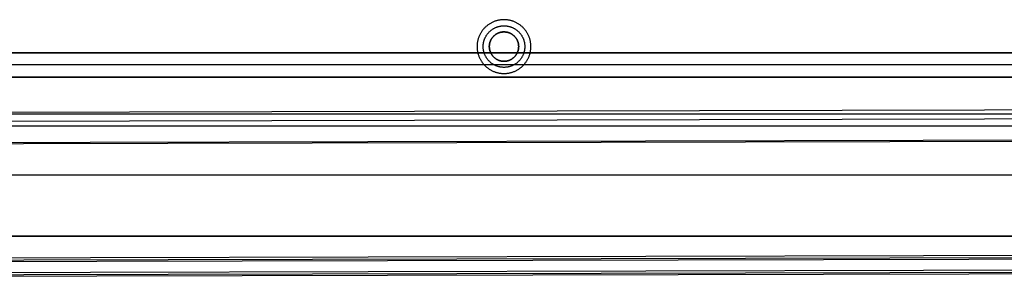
# Model space of a CAD drawing. Header units: millimetres. Extents: x -443 to 78, y -75 to 91.
# Tile 11 of 40: x -282 to -202, y -74 to -53. Entities that reach past the tile are written whole.
import ezdxf

# ---------------------------------------------------------------- set-up
doc = ezdxf.new("R2010")
doc.units = ezdxf.units.MM
doc.header["$MEASUREMENT"] = 0
doc.layers.add('Predefinito', color=5, linetype='Continuous')

msp = doc.modelspace()

# ---------------------------------------------------------------- linework, layer by layer
at = {"layer": 'Predefinito'}
for points in [[(-240.594, -55.336), (-240.594, -55.287), (-240.596, -55.238), (-240.599, -55.188), (-240.603, -55.138), (-240.608, -55.088), (-240.614, -55.037), (-240.622, -54.987), (-240.63, -54.936), (-240.641, -54.884), (-240.652, -54.833), (-240.665, -54.782), (-240.679, -54.731), (-240.694, -54.679), (-240.711, -54.628), (-240.729, -54.577), (-240.748, -54.526), (-240.769, -54.475), (-240.791, -54.425), (-240.815, -54.375), (-240.839, -54.325), (-240.866, -54.276), (-240.893, -54.228), (-240.922, -54.18), (-240.952, -54.132), (-240.984, -54.085), (-241.017, -54.039), (-241.051, -53.994), (-241.086, -53.949), (-241.122, -53.906), (-241.16, -53.863), (-241.198, -53.821), (-241.238, -53.78), (-241.279, -53.741), (-241.321, -53.702), (-241.363, -53.664), (-241.407, -53.628), (-241.452, -53.593), (-241.497, -53.559), (-241.543, -53.526), (-241.59, -53.494), (-241.637, -53.464), (-241.685, -53.435), (-241.734, -53.408), (-241.783, -53.382), (-241.833, -53.357), (-241.883, -53.333), (-241.933, -53.311), (-241.984, -53.29), (-242.035, -53.271), (-242.086, -53.253), (-242.137, -53.236), (-242.188, -53.221), (-242.24, -53.207), (-242.291, -53.194), (-242.342, -53.183), (-242.393, -53.173), (-242.444, -53.164), (-242.495, -53.156), (-242.546, -53.15), (-242.596, -53.145), (-242.646, -53.141), (-242.696, -53.138), (-242.745, -53.136), (-242.794, -53.136), (-242.843, -53.136), (-242.892, -53.138), (-242.941, -53.141), (-242.991, -53.145), (-243.042, -53.15), (-243.092, -53.156), (-243.143, -53.164), (-243.194, -53.173), (-243.245, -53.183), (-243.296, -53.194), (-243.348, -53.207), (-243.399, -53.221), (-243.45, -53.236), (-243.502, -53.253), (-243.553, -53.271), (-243.604, -53.29), (-243.654, -53.311), (-243.705, -53.333), (-243.755, -53.357), (-243.804, -53.382), (-243.853, -53.408), (-243.902, -53.435), (-243.95, -53.464), (-243.998, -53.494), (-244.044, -53.526), (-244.091, -53.559), (-244.136, -53.593), (-244.18, -53.628), (-244.224, -53.664), (-244.267, -53.702), (-244.309, -53.741), (-244.349, -53.78), (-244.389, -53.821), (-244.428, -53.863), (-244.465, -53.906), (-244.502, -53.949), (-244.537, -53.994), (-244.571, -54.039), (-244.604, -54.085), (-244.635, -54.132), (-244.665, -54.18), (-244.694, -54.228), (-244.722, -54.276), (-244.748, -54.325), (-244.773, -54.375), (-244.796, -54.425), (-244.818, -54.475), (-244.839, -54.526), (-244.859, -54.577), (-244.877, -54.628), (-244.893, -54.679), (-244.909, -54.731), (-244.923, -54.782), (-244.936, -54.833), (-244.947, -54.884), (-244.957, -54.936), (-244.966, -54.987), (-244.973, -55.037), (-244.98, -55.088), (-244.985, -55.138), (-244.989, -55.188), (-244.992, -55.238), (-244.993, -55.287), (-244.994, -55.336)], [(-244.494, -55.336), (-244.493, -55.298), (-244.492, -55.26), (-244.49, -55.222), (-244.487, -55.183), (-244.483, -55.144), (-244.478, -55.105), (-244.472, -55.066), (-244.465, -55.027), (-244.458, -54.987), (-244.449, -54.947), (-244.439, -54.908), (-244.428, -54.868), (-244.416, -54.828), (-244.403, -54.789), (-244.389, -54.749), (-244.374, -54.71), (-244.358, -54.671), (-244.341, -54.632), (-244.323, -54.593), (-244.304, -54.555), (-244.284, -54.517), (-244.262, -54.479), (-244.24, -54.442), (-244.217, -54.406), (-244.192, -54.369), (-244.167, -54.334), (-244.141, -54.299), (-244.114, -54.264), (-244.085, -54.231), (-244.056, -54.198), (-244.027, -54.165), (-243.996, -54.134), (-243.964, -54.103), (-243.932, -54.073), (-243.899, -54.044), (-243.865, -54.016), (-243.831, -53.989), (-243.796, -53.963), (-243.76, -53.937), (-243.724, -53.913), (-243.687, -53.89), (-243.65, -53.867), (-243.613, -53.846), (-243.575, -53.826), (-243.536, -53.807), (-243.498, -53.788), (-243.459, -53.771), (-243.419, -53.755), (-243.38, -53.74), (-243.341, -53.726), (-243.301, -53.713), (-243.261, -53.702), (-243.222, -53.691), (-243.182, -53.681), (-243.143, -53.672), (-243.103, -53.664), (-243.064, -53.657), (-243.024, -53.652), (-242.985, -53.647), (-242.946, -53.643), (-242.908, -53.64), (-242.87, -53.638), (-242.831, -53.636), (-242.794, -53.636), (-242.756, -53.636), (-242.718, -53.638), (-242.68, -53.64), (-242.641, -53.643), (-242.602, -53.647), (-242.563, -53.652), (-242.524, -53.657), (-242.484, -53.664), (-242.445, -53.672), (-242.405, -53.681), (-242.366, -53.691), (-242.326, -53.702), (-242.286, -53.713), (-242.247, -53.726), (-242.207, -53.74), (-242.168, -53.755), (-242.129, -53.771), (-242.09, -53.788), (-242.051, -53.807), (-242.013, -53.826), (-241.975, -53.846), (-241.937, -53.867), (-241.9, -53.89), (-241.863, -53.913), (-241.827, -53.937), (-241.792, -53.963), (-241.757, -53.989), (-241.722, -54.016), (-241.688, -54.044), (-241.655, -54.073), (-241.623, -54.103), (-241.592, -54.134), (-241.561, -54.165), (-241.531, -54.198), (-241.502, -54.231), (-241.474, -54.264), (-241.447, -54.299), (-241.42, -54.334), (-241.395, -54.369), (-241.371, -54.406), (-241.347, -54.442), (-241.325, -54.479), (-241.304, -54.517), (-241.284, -54.555), (-241.264, -54.593), (-241.246, -54.632), (-241.229, -54.671), (-241.213, -54.71), (-241.198, -54.749), (-241.184, -54.789), (-241.171, -54.828), (-241.159, -54.868), (-241.149, -54.908), (-241.139, -54.947), (-241.13, -54.987), (-241.122, -55.027), (-241.115, -55.066), (-241.109, -55.105), (-241.105, -55.144), (-241.101, -55.183), (-241.098, -55.222), (-241.095, -55.26), (-241.094, -55.298), (-241.094, -55.336)], [(-243.994, -55.336), (-243.993, -55.309), (-243.993, -55.282), (-243.991, -55.255), (-243.989, -55.228), (-243.986, -55.201), (-243.983, -55.173), (-243.978, -55.145), (-243.974, -55.118), (-243.968, -55.09), (-243.962, -55.062), (-243.955, -55.034), (-243.947, -55.006), (-243.939, -54.978), (-243.93, -54.95), (-243.92, -54.922), (-243.909, -54.894), (-243.898, -54.867), (-243.886, -54.839), (-243.873, -54.812), (-243.86, -54.785), (-243.845, -54.758), (-243.83, -54.731), (-243.815, -54.705), (-243.798, -54.679), (-243.781, -54.654), (-243.763, -54.629), (-243.745, -54.604), (-243.725, -54.58), (-243.705, -54.556), (-243.685, -54.532), (-243.664, -54.51), (-243.642, -54.487), (-243.62, -54.466), (-243.597, -54.445), (-243.574, -54.424), (-243.55, -54.404), (-243.526, -54.385), (-243.501, -54.367), (-243.476, -54.349), (-243.45, -54.331), (-243.424, -54.315), (-243.398, -54.299), (-243.372, -54.284), (-243.345, -54.27), (-243.318, -54.256), (-243.291, -54.244), (-243.263, -54.231), (-243.235, -54.22), (-243.208, -54.21), (-243.18, -54.2), (-243.152, -54.191), (-243.124, -54.182), (-243.096, -54.175), (-243.068, -54.168), (-243.04, -54.161), (-243.012, -54.156), (-242.984, -54.151), (-242.957, -54.147), (-242.929, -54.144), (-242.902, -54.141), (-242.874, -54.139), (-242.847, -54.137), (-242.82, -54.136), (-242.794, -54.136), (-242.767, -54.136), (-242.74, -54.137), (-242.713, -54.139), (-242.686, -54.141), (-242.658, -54.144), (-242.631, -54.147), (-242.603, -54.151), (-242.575, -54.156), (-242.547, -54.161), (-242.52, -54.168), (-242.492, -54.175), (-242.464, -54.182), (-242.436, -54.191), (-242.408, -54.2), (-242.38, -54.21), (-242.352, -54.22), (-242.324, -54.231), (-242.297, -54.244), (-242.27, -54.256), (-242.243, -54.27), (-242.216, -54.284), (-242.189, -54.299), (-242.163, -54.315), (-242.137, -54.331), (-242.112, -54.349), (-242.086, -54.367), (-242.062, -54.385), (-242.037, -54.404), (-242.014, -54.424), (-241.99, -54.445), (-241.967, -54.466), (-241.945, -54.487), (-241.924, -54.51), (-241.902, -54.532), (-241.882, -54.556), (-241.862, -54.58), (-241.843, -54.604), (-241.824, -54.629), (-241.806, -54.654), (-241.789, -54.679), (-241.773, -54.705), (-241.757, -54.731), (-241.742, -54.758), (-241.728, -54.785), (-241.714, -54.812), (-241.701, -54.839), (-241.689, -54.867), (-241.678, -54.894), (-241.667, -54.922), (-241.658, -54.95), (-241.648, -54.978), (-241.64, -55.006), (-241.632, -55.034), (-241.625, -55.062), (-241.619, -55.09), (-241.614, -55.118), (-241.609, -55.145), (-241.605, -55.173), (-241.601, -55.201), (-241.599, -55.228), (-241.596, -55.255), (-241.595, -55.282), (-241.594, -55.309), (-241.594, -55.336)], [(-241.594, -55.336), (-241.594, -55.309), (-241.595, -55.282), (-241.596, -55.255), (-241.599, -55.228), (-241.601, -55.201), (-241.605, -55.173), (-241.609, -55.145), (-241.614, -55.118), (-241.619, -55.09), (-241.625, -55.062), (-241.632, -55.034), (-241.64, -55.006), (-241.648, -54.978), (-241.658, -54.95), (-241.667, -54.922), (-241.678, -54.894), (-241.689, -54.867), (-241.701, -54.839), (-241.714, -54.812), (-241.728, -54.785), (-241.742, -54.758), (-241.757, -54.731), (-241.773, -54.705), (-241.789, -54.679), (-241.806, -54.654), (-241.824, -54.629), (-241.843, -54.604), (-241.862, -54.58), (-241.882, -54.556), (-241.902, -54.532), (-241.924, -54.51), (-241.945, -54.487), (-241.967, -54.466), (-241.99, -54.445), (-242.014, -54.424), (-242.037, -54.404), (-242.062, -54.385), (-242.086, -54.367), (-242.112, -54.349), (-242.137, -54.331), (-242.163, -54.315), (-242.189, -54.299), (-242.216, -54.284), (-242.243, -54.27), (-242.27, -54.256), (-242.297, -54.244), (-242.324, -54.231), (-242.352, -54.22), (-242.38, -54.21), (-242.408, -54.2), (-242.436, -54.191), (-242.464, -54.182), (-242.492, -54.175), (-242.52, -54.168), (-242.547, -54.161), (-242.575, -54.156), (-242.603, -54.151), (-242.631, -54.147), (-242.658, -54.144), (-242.686, -54.141), (-242.713, -54.139), (-242.74, -54.137), (-242.767, -54.136), (-242.794, -54.136), (-242.82, -54.136), (-242.847, -54.137), (-242.874, -54.139), (-242.902, -54.141), (-242.929, -54.144), (-242.957, -54.147), (-242.984, -54.151), (-243.012, -54.156), (-243.04, -54.161), (-243.068, -54.168), (-243.096, -54.175), (-243.124, -54.182), (-243.152, -54.191), (-243.18, -54.2), (-243.208, -54.21), (-243.235, -54.22), (-243.263, -54.231), (-243.291, -54.244), (-243.318, -54.256), (-243.345, -54.27), (-243.372, -54.284), (-243.398, -54.299), (-243.424, -54.315), (-243.45, -54.331), (-243.476, -54.349), (-243.501, -54.367), (-243.526, -54.385), (-243.55, -54.404), (-243.574, -54.424), (-243.597, -54.445), (-243.62, -54.466), (-243.642, -54.487), (-243.664, -54.51), (-243.685, -54.532), (-243.705, -54.556), (-243.725, -54.58), (-243.745, -54.604), (-243.763, -54.629), (-243.781, -54.654), (-243.798, -54.679), (-243.815, -54.705), (-243.83, -54.731), (-243.845, -54.758), (-243.86, -54.785), (-243.873, -54.812), (-243.886, -54.839), (-243.898, -54.867), (-243.909, -54.894), (-243.92, -54.922), (-243.93, -54.95), (-243.939, -54.978), (-243.947, -55.006), (-243.955, -55.034), (-243.962, -55.062), (-243.968, -55.09), (-243.974, -55.118), (-243.978, -55.145), (-243.983, -55.173), (-243.986, -55.201), (-243.989, -55.228), (-243.991, -55.255), (-243.993, -55.282), (-243.993, -55.309), (-243.994, -55.336)], [(-241.594, -55.336), (-241.594, -55.309), (-241.595, -55.282), (-241.596, -55.255), (-241.599, -55.228), (-241.601, -55.201), (-241.605, -55.173), (-241.609, -55.145), (-241.614, -55.118), (-241.619, -55.09), (-241.625, -55.062), (-241.632, -55.034), (-241.64, -55.006), (-241.648, -54.978), (-241.658, -54.95), (-241.667, -54.922), (-241.678, -54.894), (-241.689, -54.867), (-241.701, -54.839), (-241.714, -54.812), (-241.728, -54.785), (-241.742, -54.758), (-241.757, -54.731), (-241.773, -54.705), (-241.789, -54.679), (-241.806, -54.654), (-241.824, -54.629), (-241.843, -54.604), (-241.862, -54.58), (-241.882, -54.556), (-241.902, -54.532), (-241.924, -54.51), (-241.945, -54.487), (-241.967, -54.466), (-241.99, -54.445), (-242.014, -54.424), (-242.037, -54.404), (-242.062, -54.385), (-242.086, -54.367), (-242.112, -54.349), (-242.137, -54.331), (-242.163, -54.315), (-242.189, -54.299), (-242.216, -54.284), (-242.243, -54.27), (-242.27, -54.256), (-242.297, -54.244), (-242.324, -54.231), (-242.352, -54.22), (-242.38, -54.21), (-242.408, -54.2), (-242.436, -54.191), (-242.464, -54.182), (-242.492, -54.175), (-242.52, -54.168), (-242.547, -54.161), (-242.575, -54.156), (-242.603, -54.151), (-242.631, -54.147), (-242.658, -54.144), (-242.686, -54.141), (-242.713, -54.139), (-242.74, -54.137), (-242.767, -54.136), (-242.794, -54.136), (-242.82, -54.136), (-242.847, -54.137), (-242.874, -54.139), (-242.902, -54.141), (-242.929, -54.144), (-242.957, -54.147), (-242.984, -54.151), (-243.012, -54.156), (-243.04, -54.161), (-243.068, -54.168), (-243.096, -54.175), (-243.124, -54.182), (-243.152, -54.191), (-243.18, -54.2), (-243.208, -54.21), (-243.235, -54.22), (-243.263, -54.231), (-243.291, -54.244), (-243.318, -54.256), (-243.345, -54.27), (-243.372, -54.284), (-243.398, -54.299), (-243.424, -54.315), (-243.45, -54.331), (-243.476, -54.349), (-243.501, -54.367), (-243.526, -54.385), (-243.55, -54.404), (-243.574, -54.424), (-243.597, -54.445), (-243.62, -54.466), (-243.642, -54.487), (-243.664, -54.51), (-243.685, -54.532), (-243.705, -54.556), (-243.725, -54.58), (-243.745, -54.604), (-243.763, -54.629), (-243.781, -54.654), (-243.798, -54.679), (-243.815, -54.705), (-243.83, -54.731), (-243.845, -54.758), (-243.86, -54.785), (-243.873, -54.812), (-243.886, -54.839), (-243.898, -54.867), (-243.909, -54.894), (-243.92, -54.922), (-243.93, -54.95), (-243.939, -54.978), (-243.947, -55.006), (-243.955, -55.034), (-243.962, -55.062), (-243.968, -55.09), (-243.974, -55.118), (-243.978, -55.145), (-243.983, -55.173), (-243.986, -55.201), (-243.989, -55.228), (-243.991, -55.255), (-243.993, -55.282), (-243.993, -55.309), (-243.994, -55.336)], [(-244.994, -55.336), (-244.993, -55.385), (-244.992, -55.434), (-244.989, -55.484), (-244.985, -55.534), (-244.98, -55.584), (-244.973, -55.634), (-244.966, -55.685), (-244.957, -55.736), (-244.947, -55.787), (-244.936, -55.839), (-244.923, -55.89), (-244.909, -55.941), (-244.893, -55.993), (-244.877, -56.044), (-244.859, -56.095), (-244.839, -56.146), (-244.818, -56.196), (-244.796, -56.247), (-244.773, -56.297), (-244.748, -56.346), (-244.722, -56.395), (-244.694, -56.444), (-244.665, -56.492), (-244.635, -56.54), (-244.604, -56.587), (-244.571, -56.633), (-244.537, -56.678), (-244.502, -56.723), (-244.465, -56.766), (-244.428, -56.809), (-244.389, -56.851), (-244.349, -56.892), (-244.309, -56.931), (-244.267, -56.97), (-244.224, -57.007), (-244.18, -57.044), (-244.136, -57.079), (-244.091, -57.113), (-244.044, -57.146), (-243.998, -57.177), (-243.95, -57.207), (-243.902, -57.236), (-243.853, -57.264), (-243.804, -57.29), (-243.755, -57.315), (-243.705, -57.338), (-243.654, -57.361), (-243.604, -57.381), (-243.553, -57.401), (-243.502, -57.419), (-243.45, -57.436), (-243.399, -57.451), (-243.348, -57.465), (-243.296, -57.478), (-243.245, -57.489), (-243.194, -57.499), (-243.143, -57.508), (-243.092, -57.516), (-243.042, -57.522), (-242.991, -57.527), (-242.941, -57.531), (-242.892, -57.534), (-242.843, -57.535), (-242.794, -57.536), (-242.745, -57.535), (-242.696, -57.534), (-242.646, -57.531), (-242.596, -57.527), (-242.546, -57.522), (-242.495, -57.516), (-242.444, -57.508), (-242.393, -57.499), (-242.342, -57.489), (-242.291, -57.478), (-242.24, -57.465), (-242.188, -57.451), (-242.137, -57.436), (-242.086, -57.419), (-242.035, -57.401), (-241.984, -57.381), (-241.933, -57.361), (-241.883, -57.338), (-241.833, -57.315), (-241.783, -57.29), (-241.734, -57.264), (-241.685, -57.236), (-241.637, -57.207), (-241.59, -57.177), (-241.543, -57.146), (-241.497, -57.113), (-241.452, -57.079), (-241.407, -57.044), (-241.363, -57.007), (-241.321, -56.97), (-241.279, -56.931), (-241.238, -56.892), (-241.198, -56.851), (-241.16, -56.809), (-241.122, -56.766), (-241.086, -56.723), (-241.051, -56.678), (-241.017, -56.633), (-240.984, -56.587), (-240.952, -56.54), (-240.922, -56.492), (-240.893, -56.444), (-240.866, -56.395), (-240.839, -56.346), (-240.815, -56.297), (-240.791, -56.247), (-240.769, -56.196), (-240.748, -56.146), (-240.729, -56.095), (-240.711, -56.044), (-240.694, -55.993), (-240.679, -55.941), (-240.665, -55.89), (-240.652, -55.839), (-240.641, -55.787), (-240.63, -55.736), (-240.622, -55.685), (-240.614, -55.634), (-240.608, -55.584), (-240.603, -55.534), (-240.599, -55.484), (-240.596, -55.434), (-240.594, -55.385), (-240.594, -55.336)], [(-241.094, -55.336), (-241.094, -55.374), (-241.095, -55.412), (-241.098, -55.45), (-241.101, -55.489), (-241.105, -55.527), (-241.109, -55.567), (-241.115, -55.606), (-241.122, -55.645), (-241.13, -55.685), (-241.139, -55.724), (-241.149, -55.764), (-241.159, -55.804), (-241.171, -55.843), (-241.184, -55.883), (-241.198, -55.922), (-241.213, -55.962), (-241.229, -56.001), (-241.246, -56.04), (-241.264, -56.078), (-241.284, -56.117), (-241.304, -56.155), (-241.325, -56.192), (-241.347, -56.229), (-241.371, -56.266), (-241.395, -56.302), (-241.42, -56.338), (-241.447, -56.373), (-241.474, -56.407), (-241.502, -56.441), (-241.531, -56.474), (-241.561, -56.506), (-241.592, -56.538), (-241.623, -56.569), (-241.655, -56.599), (-241.688, -56.628), (-241.722, -56.656), (-241.757, -56.683), (-241.792, -56.709), (-241.827, -56.734), (-241.863, -56.759), (-241.9, -56.782), (-241.937, -56.804), (-241.975, -56.826), (-242.013, -56.846), (-242.051, -56.865), (-242.09, -56.883), (-242.129, -56.9), (-242.168, -56.917), (-242.207, -56.932), (-242.247, -56.945), (-242.286, -56.958), (-242.326, -56.97), (-242.366, -56.981), (-242.405, -56.991), (-242.445, -57), (-242.484, -57.008), (-242.524, -57.014), (-242.563, -57.02), (-242.602, -57.025), (-242.641, -57.029), (-242.68, -57.032), (-242.718, -57.034), (-242.756, -57.035), (-242.794, -57.036), (-242.831, -57.035), (-242.87, -57.034), (-242.908, -57.032), (-242.946, -57.029), (-242.985, -57.025), (-243.024, -57.02), (-243.064, -57.014), (-243.103, -57.008), (-243.143, -57), (-243.182, -56.991), (-243.222, -56.981), (-243.261, -56.97), (-243.301, -56.958), (-243.341, -56.945), (-243.38, -56.932), (-243.419, -56.917), (-243.459, -56.9), (-243.498, -56.883), (-243.536, -56.865), (-243.575, -56.846), (-243.613, -56.826), (-243.65, -56.804), (-243.687, -56.782), (-243.724, -56.759), (-243.76, -56.734), (-243.796, -56.709), (-243.831, -56.683), (-243.865, -56.656), (-243.899, -56.628), (-243.932, -56.599), (-243.964, -56.569), (-243.996, -56.538), (-244.027, -56.506), (-244.056, -56.474), (-244.085, -56.441), (-244.114, -56.407), (-244.141, -56.373), (-244.167, -56.338), (-244.192, -56.302), (-244.217, -56.266), (-244.24, -56.229), (-244.262, -56.192), (-244.284, -56.155), (-244.304, -56.117), (-244.323, -56.078), (-244.341, -56.04), (-244.358, -56.001), (-244.374, -55.962), (-244.389, -55.922), (-244.403, -55.883), (-244.416, -55.843), (-244.428, -55.804), (-244.439, -55.764), (-244.449, -55.724), (-244.458, -55.685), (-244.465, -55.645), (-244.472, -55.606), (-244.478, -55.567), (-244.483, -55.527), (-244.487, -55.489), (-244.49, -55.45), (-244.492, -55.412), (-244.493, -55.374), (-244.494, -55.336)], [(-241.594, -55.336), (-241.594, -55.363), (-241.595, -55.389), (-241.596, -55.416), (-241.599, -55.444), (-241.601, -55.471), (-241.605, -55.499), (-241.609, -55.526), (-241.614, -55.554), (-241.619, -55.582), (-241.625, -55.61), (-241.632, -55.638), (-241.64, -55.666), (-241.648, -55.694), (-241.658, -55.722), (-241.667, -55.75), (-241.678, -55.778), (-241.689, -55.805), (-241.701, -55.833), (-241.714, -55.86), (-241.728, -55.887), (-241.742, -55.914), (-241.757, -55.94), (-241.773, -55.967), (-241.789, -55.993), (-241.806, -56.018), (-241.824, -56.043), (-241.843, -56.068), (-241.862, -56.092), (-241.882, -56.116), (-241.902, -56.139), (-241.924, -56.162), (-241.945, -56.184), (-241.967, -56.206), (-241.99, -56.227), (-242.014, -56.248), (-242.037, -56.268), (-242.062, -56.287), (-242.086, -56.305), (-242.112, -56.323), (-242.137, -56.34), (-242.163, -56.357), (-242.189, -56.372), (-242.216, -56.388), (-242.243, -56.402), (-242.27, -56.415), (-242.297, -56.428), (-242.324, -56.44), (-242.352, -56.452), (-242.38, -56.462), (-242.408, -56.472), (-242.436, -56.481), (-242.464, -56.49), (-242.492, -56.497), (-242.52, -56.504), (-242.547, -56.51), (-242.575, -56.516), (-242.603, -56.521), (-242.631, -56.525), (-242.658, -56.528), (-242.686, -56.531), (-242.713, -56.533), (-242.74, -56.535), (-242.767, -56.536), (-242.794, -56.536), (-242.82, -56.536), (-242.847, -56.535), (-242.874, -56.533), (-242.902, -56.531), (-242.929, -56.528), (-242.957, -56.525), (-242.984, -56.521), (-243.012, -56.516), (-243.04, -56.51), (-243.068, -56.504), (-243.096, -56.497), (-243.124, -56.49), (-243.152, -56.481), (-243.18, -56.472), (-243.208, -56.462), (-243.235, -56.452), (-243.263, -56.44), (-243.291, -56.428), (-243.318, -56.415), (-243.345, -56.402), (-243.372, -56.388), (-243.398, -56.372), (-243.424, -56.357), (-243.45, -56.34), (-243.476, -56.323), (-243.501, -56.305), (-243.526, -56.287), (-243.55, -56.268), (-243.574, -56.248), (-243.597, -56.227), (-243.62, -56.206), (-243.642, -56.184), (-243.664, -56.162), (-243.685, -56.139), (-243.705, -56.116), (-243.725, -56.092), (-243.745, -56.068), (-243.763, -56.043), (-243.781, -56.018), (-243.798, -55.993), (-243.815, -55.967), (-243.83, -55.94), (-243.845, -55.914), (-243.86, -55.887), (-243.873, -55.86), (-243.886, -55.833), (-243.898, -55.805), (-243.909, -55.778), (-243.92, -55.75), (-243.93, -55.722), (-243.939, -55.694), (-243.947, -55.666), (-243.955, -55.638), (-243.962, -55.61), (-243.968, -55.582), (-243.974, -55.554), (-243.978, -55.526), (-243.983, -55.499), (-243.986, -55.471), (-243.989, -55.444), (-243.991, -55.416), (-243.993, -55.389), (-243.993, -55.363), (-243.994, -55.336)], [(-243.994, -55.336), (-243.993, -55.363), (-243.993, -55.389), (-243.991, -55.416), (-243.989, -55.444), (-243.986, -55.471), (-243.983, -55.499), (-243.978, -55.526), (-243.974, -55.554), (-243.968, -55.582), (-243.962, -55.61), (-243.955, -55.638), (-243.947, -55.666), (-243.939, -55.694), (-243.93, -55.722), (-243.92, -55.75), (-243.909, -55.778), (-243.898, -55.805), (-243.886, -55.833), (-243.873, -55.86), (-243.86, -55.887), (-243.845, -55.914), (-243.83, -55.94), (-243.815, -55.967), (-243.798, -55.993), (-243.781, -56.018), (-243.763, -56.043), (-243.745, -56.068), (-243.725, -56.092), (-243.705, -56.116), (-243.685, -56.139), (-243.664, -56.162), (-243.642, -56.184), (-243.62, -56.206), (-243.597, -56.227), (-243.574, -56.248), (-243.55, -56.268), (-243.526, -56.287), (-243.501, -56.305), (-243.476, -56.323), (-243.45, -56.34), (-243.424, -56.357), (-243.398, -56.372), (-243.372, -56.388), (-243.345, -56.402), (-243.318, -56.415), (-243.291, -56.428), (-243.263, -56.44), (-243.235, -56.452), (-243.208, -56.462), (-243.18, -56.472), (-243.152, -56.481), (-243.124, -56.49), (-243.096, -56.497), (-243.068, -56.504), (-243.04, -56.51), (-243.012, -56.516), (-242.984, -56.521), (-242.957, -56.525), (-242.929, -56.528), (-242.902, -56.531), (-242.874, -56.533), (-242.847, -56.535), (-242.82, -56.536), (-242.794, -56.536), (-242.767, -56.536), (-242.74, -56.535), (-242.713, -56.533), (-242.686, -56.531), (-242.658, -56.528), (-242.631, -56.525), (-242.603, -56.521), (-242.575, -56.516), (-242.547, -56.51), (-242.52, -56.504), (-242.492, -56.497), (-242.464, -56.49), (-242.436, -56.481), (-242.408, -56.472), (-242.38, -56.462), (-242.352, -56.452), (-242.324, -56.44), (-242.297, -56.428), (-242.27, -56.415), (-242.243, -56.402), (-242.216, -56.388), (-242.189, -56.372), (-242.163, -56.357), (-242.137, -56.34), (-242.112, -56.323), (-242.086, -56.305), (-242.062, -56.287), (-242.037, -56.268), (-242.014, -56.248), (-241.99, -56.227), (-241.967, -56.206), (-241.945, -56.184), (-241.924, -56.162), (-241.902, -56.139), (-241.882, -56.116), (-241.862, -56.092), (-241.843, -56.068), (-241.824, -56.043), (-241.806, -56.018), (-241.789, -55.993), (-241.773, -55.967), (-241.757, -55.94), (-241.742, -55.914), (-241.728, -55.887), (-241.714, -55.86), (-241.701, -55.833), (-241.689, -55.805), (-241.678, -55.778), (-241.667, -55.75), (-241.658, -55.722), (-241.648, -55.694), (-241.64, -55.666), (-241.632, -55.638), (-241.625, -55.61), (-241.619, -55.582), (-241.614, -55.554), (-241.609, -55.526), (-241.605, -55.499), (-241.601, -55.471), (-241.599, -55.444), (-241.596, -55.416), (-241.595, -55.389), (-241.594, -55.363), (-241.594, -55.336)], [(-243.994, -55.336), (-243.993, -55.363), (-243.993, -55.389), (-243.991, -55.416), (-243.989, -55.444), (-243.986, -55.471), (-243.983, -55.499), (-243.978, -55.526), (-243.974, -55.554), (-243.968, -55.582), (-243.962, -55.61), (-243.955, -55.638), (-243.947, -55.666), (-243.939, -55.694), (-243.93, -55.722), (-243.92, -55.75), (-243.909, -55.778), (-243.898, -55.805), (-243.886, -55.833), (-243.873, -55.86), (-243.86, -55.887), (-243.845, -55.914), (-243.83, -55.94), (-243.815, -55.967), (-243.798, -55.993), (-243.781, -56.018), (-243.763, -56.043), (-243.745, -56.068), (-243.725, -56.092), (-243.705, -56.116), (-243.685, -56.139), (-243.664, -56.162), (-243.642, -56.184), (-243.62, -56.206), (-243.597, -56.227), (-243.574, -56.248), (-243.55, -56.268), (-243.526, -56.287), (-243.501, -56.305), (-243.476, -56.323), (-243.45, -56.34), (-243.424, -56.357), (-243.398, -56.372), (-243.372, -56.388), (-243.345, -56.402), (-243.318, -56.415), (-243.291, -56.428), (-243.263, -56.44), (-243.235, -56.452), (-243.208, -56.462), (-243.18, -56.472), (-243.152, -56.481), (-243.124, -56.49), (-243.096, -56.497), (-243.068, -56.504), (-243.04, -56.51), (-243.012, -56.516), (-242.984, -56.521), (-242.957, -56.525), (-242.929, -56.528), (-242.902, -56.531), (-242.874, -56.533), (-242.847, -56.535), (-242.82, -56.536), (-242.794, -56.536), (-242.767, -56.536), (-242.74, -56.535), (-242.713, -56.533), (-242.686, -56.531), (-242.658, -56.528), (-242.631, -56.525), (-242.603, -56.521), (-242.575, -56.516), (-242.547, -56.51), (-242.52, -56.504), (-242.492, -56.497), (-242.464, -56.49), (-242.436, -56.481), (-242.408, -56.472), (-242.38, -56.462), (-242.352, -56.452), (-242.324, -56.44), (-242.297, -56.428), (-242.27, -56.415), (-242.243, -56.402), (-242.216, -56.388), (-242.189, -56.372), (-242.163, -56.357), (-242.137, -56.34), (-242.112, -56.323), (-242.086, -56.305), (-242.062, -56.287), (-242.037, -56.268), (-242.014, -56.248), (-241.99, -56.227), (-241.967, -56.206), (-241.945, -56.184), (-241.924, -56.162), (-241.902, -56.139), (-241.882, -56.116), (-241.862, -56.092), (-241.843, -56.068), (-241.824, -56.043), (-241.806, -56.018), (-241.789, -55.993), (-241.773, -55.967), (-241.757, -55.94), (-241.742, -55.914), (-241.728, -55.887), (-241.714, -55.86), (-241.701, -55.833), (-241.689, -55.805), (-241.678, -55.778), (-241.667, -55.75), (-241.658, -55.722), (-241.648, -55.694), (-241.64, -55.666), (-241.632, -55.638), (-241.625, -55.61), (-241.619, -55.582), (-241.614, -55.554), (-241.609, -55.526), (-241.605, -55.499), (-241.601, -55.471), (-241.599, -55.444), (-241.596, -55.416), (-241.595, -55.389), (-241.594, -55.363), (-241.594, -55.336)], [(-147.094, -55.836), (-439.786, -55.836)], [(-439.786, -55.836), (-147.094, -55.836)], [(-439.786, -55.836), (-147.094, -55.836)], [(-147.094, -56.836), (-439.786, -56.836)], [(-441.791, -57.836), (-145.089, -57.836)], [(-147.094, -57.836), (-439.786, -57.836)], [(-427.758, -57.836), (-159.122, -57.836)], [(-439.786, -60.836), (-147.094, -60.836)], [(-159.122, -61.836), (-427.758, -61.836)], [(-441.791, -65.836), (-145.089, -65.836)], [(-439.786, -65.836), (-147.094, -65.836)], [(-427.758, -65.836), (-159.122, -65.836)], [(-153.494, -70.836), (-432.094, -70.836)], [(-432.094, -70.836), (-153.494, -70.836)]]:
    msp.add_lwpolyline(points, dxfattribs=at)
at = {"layer": 'Predefinito', "extrusion": (1, 0, 0)}
for points in [[(-54.136, 1), (-53.136, 0)], [(-54.136, 1), (-54.136, 1.2)], [(-55.336, 1), (-55.336, 1.2)], [(-55.336, 1.2), (-55.336, 1)], [(-56.536, 1), (-57.536, 0)], [(-56.536, 1), (-56.536, 1.2)]]:
    msp.add_lwpolyline(points, dxfattribs=at)
at = {"layer": 'Predefinito', "extrusion": (0, 1, 0)}
for points in [[(244.994, 0), (243.994, 1)], [(241.594, 1), (240.594, 0)]]:
    msp.add_lwpolyline(points, dxfattribs=at)
at = {"layer": 'Predefinito', "extrusion": (-0.000131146, -3.07498e-07, 1)}
for points in [[(-122, -60.334), (-378.247, -60.935)], [(-121.998, -61.08), (-378.246, -61.681)], [(-140.465, -62.86), (-435.464, -63.552)], [(-435.464, -63.619), (-140.465, -62.927)], [(-140.443, -72.297), (-435.442, -72.988)], [(-430.441, -73.251), (-145.442, -72.582)], [(-140.44, -73.496), (-435.439, -74.188)], [(-430.438, -74.45), (-145.439, -73.782)]]:
    msp.add_lwpolyline(points, dxfattribs=at)
at = {"layer": 'Predefinito', "extrusion": (7.34273e-05, 1.71694e-07, 1)}
for points in [[(-435.41, -73.124), (-140.491, -72.435)], [(-435.407, -74.324), (-140.488, -73.634)]]:
    msp.add_lwpolyline(points, dxfattribs=at)
at = {"layer": 'Predefinito', "extrusion": (-6.42397e-06, 1, 0)}
msp.add_lwpolyline([(145.443, 20.044), (430.444, 19.986)], dxfattribs=at)

doc.saveas('drawing.dxf')
